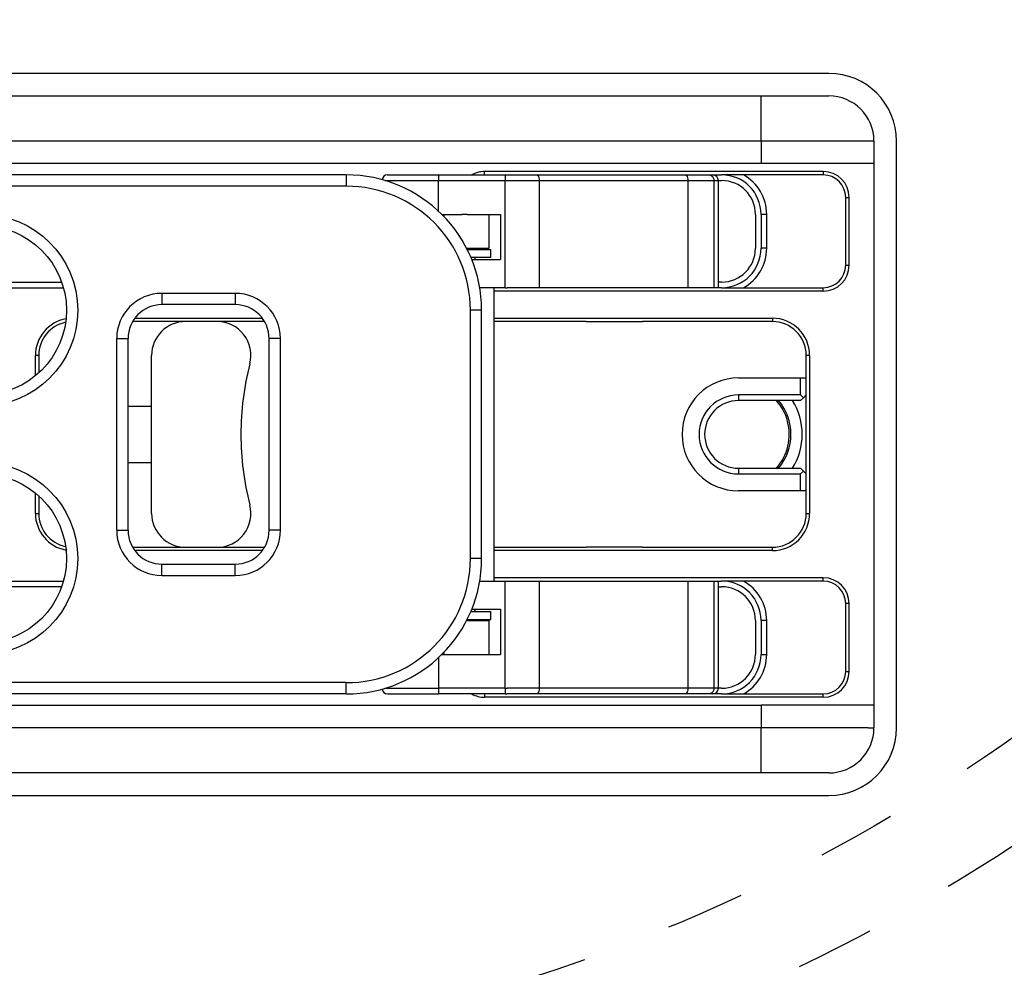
# Model space of a CAD drawing. Extents: x -1809 to 6113, y -4129 to 1471.
# Tile 151 of 197: x 3905 to 3993, y -1972 to -1888. Entities that reach past the tile are written whole.
import ezdxf

# ---------------------------------------------------------------- set-up
doc = ezdxf.new("R2010")
doc.units = 0
doc.linetypes.add('DASHED', pattern=[15, 7, -8])
doc.layers.get('0').update_dxf_attribs({"linetype": 'CONTINUOUS'})
doc.layers.add('1', color=7, linetype='CONTINUOUS')

# ---------------------------------------------------------------- blocks, each defined once
blk = doc.blocks.new('E7018-24101__193', base_point=(4138.862, -1521.879))
at = {"color": 1, "linetype": 'CONTINUOUS'}
for p, q in [((3977.062, -1892.879), (3827.062, -1892.879)), ((3983.062, -1950.879), (3983.062, -1898.879)), ((3827.062, -1956.879), (3977.062, -1956.879))]:
    blk.add_line(p, q, dxfattribs=at)
for centre, start, end in [((3977.062, -1898.879), 0, 90), ((3977.062, -1950.879), -90, 0)]:
    blk.add_arc(centre, 6, start, end, dxfattribs=at)
blk = doc.blocks.new('BUSHING_E7018-21702_2__262', base_point=(3973.562, -1919.879))
at = {"color": 1, "linetype": 'CONTINUOUS'}
for radius, start, end in [(5, 90, -90), (4.5, 15, 41.81032), (4.5, -41.8103, 15)]:
    blk.add_arc((3969.062, -1924.879), radius, start, end, dxfattribs=at)
blk = doc.blocks.new('BUSHINGS_POGOTOWER__263', base_point=(3973.562, -1713.879))
blk.add_blockref('BUSHING_E7018-21702_2__262', (3973.562, -1919.879))
blk = doc.blocks.new('SMALLPARTS__301', base_point=(4152.362, -1481.879))
blk.add_blockref('BUSHINGS_POGOTOWER__263', (3973.562, -1713.879))
blk = doc.blocks.new('E7018-64101__302', base_point=(4152.362, -1481.879))
for name, p in [('SMALLPARTS__301', (4152.362, -1481.879)), ('E7018-24101__193', (4138.862, -1521.879))]:
    blk.add_blockref(name, p)
blk = doc.blocks.new('STIFF_ASSY_DUTBD__304', base_point=(4152.362, -1481.879))
blk.add_blockref('E7018-64101__302', (4152.362, -1481.879))
blk = doc.blocks.new('Z_STAGE_PLATE__343', base_point=(3981.062, -1894.879))
at = {"color": 1, "linetype": 'CONTINUOUS'}
for p, q in [((3880.062, -1894.879), (3924.062, -1894.879)), ((3924.062, -1894.879), (3926.062, -1894.879)), ((3926.062, -1894.879), (3927.062, -1894.879)), ((3927.062, -1894.879), (3929.062, -1894.879)), ((3929.062, -1894.879), (3955.562, -1894.879)), ((3955.562, -1894.879), (3957.562, -1894.879)), ((3957.562, -1894.879), (3958.062, -1894.879)), ((3958.062, -1894.879), (3958.562, -1894.879)), ((3958.562, -1894.879), (3960.562, -1894.879)), ((3960.562, -1894.879), (3971.062, -1894.879)), ((3971.062, -1898.879), (3971.062, -1894.879)), ((3971.062, -1894.879), (3977.062, -1894.879)), ((3924.062, -1898.879), (3880.062, -1898.879)), ((3924.562, -1898.879), (3924.062, -1898.879)), ((3928.562, -1898.879), (3924.562, -1898.879)), ((3929.062, -1898.879), (3928.562, -1898.879)), ((3955.562, -1898.879), (3929.062, -1898.879)), ((3956.062, -1898.879), (3955.562, -1898.879)), ((3960.062, -1898.879), (3956.062, -1898.879)), ((3960.562, -1898.879), (3960.062, -1898.879)), ((3971.062, -1898.879), (3960.562, -1898.879)), ((3971.062, -1898.879), (3971.062, -1900.879)), ((3980.562, -1898.879), (3971.062, -1898.879)), ((3981.062, -1898.879), (3980.562, -1898.879)), ((3981.062, -1898.879), (3981.062, -1900.879)), ((3971.062, -1900.879), (3833.062, -1900.879)), ((3981.062, -1900.879), (3971.062, -1900.879)), ((3981.062, -1900.879), (3981.062, -1948.879)), ((3976.562, -1901.579), (3946.562, -1901.579)), ((3946.562, -1901.879), (3946.562, -1901.579)), ((3976.562, -1901.579), (3976.562, -1901.879)), ((3946.562, -1901.879), (3948.401, -1901.879)), ((3948.401, -1901.879), (3948.562, -1901.879)), ((3948.562, -1901.879), (3951.151, -1901.879)), ((3951.151, -1901.879), (3964.322, -1901.879)), ((3964.322, -1901.879), (3966.413, -1901.879)), ((3966.413, -1901.879), (3966.777, -1901.879)), ((3966.777, -1901.879), (3967.562, -1901.879)), ((3976.562, -1901.879), (3967.562, -1901.879)), ((3978.562, -1903.879), (3978.862, -1903.879)), ((3978.562, -1909.879), (3978.562, -1903.879)), ((3978.862, -1909.879), (3978.862, -1903.879)), ((3978.562, -1909.879), (3978.862, -1909.879)), ((3947.373, -1911.879), (3946.562, -1911.879)), ((3948.401, -1911.879), (3947.373, -1911.879)), ((3976.562, -1912.179), (3947.373, -1912.179)), ((3948.401, -1911.879), (3948.562, -1911.879)), ((3951.401, -1911.879), (3948.562, -1911.879)), ((3964.572, -1911.879), (3951.401, -1911.879)), ((3966.888, -1911.879), (3964.572, -1911.879)), ((3967.277, -1911.879), (3966.888, -1911.879)), ((3967.562, -1911.879), (3967.277, -1911.879)), ((3967.562, -1911.879), (3976.562, -1911.879)), ((3976.562, -1912.179), (3976.562, -1911.879)), ((3920.062, -1914.879), (3915.373, -1914.879)), ((3915.571, -1914.579), (3926.871, -1914.579)), ((3922.864, -1914.879), (3920.062, -1914.879)), ((3926.562, -1914.879), (3922.864, -1914.879)), ((3927.069, -1914.879), (3926.562, -1914.879)), ((3947.373, -1914.579), (3972.062, -1914.579)), ((3955.562, -1914.879), (3947.373, -1914.879)), ((3955.562, -1914.879), (3960.562, -1914.879)), ((3968.066, -1914.879), (3960.562, -1914.879)), ((3972.062, -1914.879), (3968.066, -1914.879)), ((3972.062, -1914.579), (3972.062, -1914.879)), ((3906.762, -1919.687), (3906.762, -1917.879)), ((3907.062, -1917.879), (3906.762, -1917.879)), ((3907.062, -1917.879), (3907.062, -1919.428)), ((3975.062, -1919.879), (3975.062, -1917.879)), ((3975.362, -1917.879), (3975.062, -1917.879)), ((3975.362, -1917.879), (3975.362, -1931.879)), ((3975.062, -1921.379), (3975.062, -1919.879)), ((3975.062, -1928.379), (3975.062, -1921.379)), ((3975.062, -1929.879), (3975.062, -1928.379)), ((3906.762, -1931.879), (3906.762, -1930.071)), ((3907.062, -1930.33), (3907.062, -1931.879)), ((3975.062, -1931.879), (3975.062, -1929.879)), ((3906.762, -1931.879), (3907.062, -1931.879)), ((3975.062, -1931.879), (3975.362, -1931.879)), ((3915.373, -1934.879), (3920.062, -1934.879)), ((3920.062, -1934.879), (3922.864, -1934.879)), ((3922.864, -1934.879), (3926.062, -1934.879)), ((3926.062, -1934.879), (3927.069, -1934.879)), ((3947.373, -1934.879), (3955.562, -1934.879)), ((3960.562, -1934.879), (3955.562, -1934.879)), ((3960.562, -1934.879), (3967.966, -1934.879)), ((3967.966, -1934.879), (3972.062, -1934.879)), ((3972.062, -1935.179), (3972.062, -1934.879)), ((3926.871, -1935.179), (3915.571, -1935.179)), ((3972.062, -1935.179), (3947.373, -1935.179)), ((3976.562, -1937.579), (3947.373, -1937.579)), ((3976.562, -1937.879), (3976.562, -1937.579)), ((3946.562, -1937.879), (3947.373, -1937.879)), ((3947.373, -1937.879), (3948.401, -1937.879)), ((3948.401, -1937.879), (3948.562, -1937.879)), ((3948.562, -1937.879), (3951.401, -1937.879)), ((3951.401, -1937.879), (3964.572, -1937.879)), ((3964.572, -1937.879), (3966.888, -1937.879)), ((3966.888, -1937.879), (3967.277, -1937.879)), ((3967.277, -1937.879), (3967.562, -1937.879)), ((3976.562, -1937.879), (3967.562, -1937.879)), ((3978.862, -1939.879), (3978.562, -1939.879)), ((3978.562, -1945.879), (3978.562, -1939.879)), ((3978.862, -1945.879), (3978.862, -1939.879)), ((3978.562, -1945.879), (3978.862, -1945.879)), ((3948.401, -1947.879), (3946.562, -1947.879)), ((3946.562, -1947.879), (3946.562, -1948.179)), ((3948.401, -1947.879), (3948.562, -1947.879)), ((3951.151, -1947.879), (3948.562, -1947.879)), ((3964.322, -1947.879), (3951.151, -1947.879)), ((3966.413, -1947.879), (3964.322, -1947.879)), ((3966.777, -1947.879), (3966.413, -1947.879)), ((3967.562, -1947.879), (3966.777, -1947.879)), ((3967.562, -1947.879), (3976.562, -1947.879)), ((3976.562, -1948.179), (3976.562, -1947.879)), ((3833.062, -1948.879), (3971.062, -1948.879)), ((3976.562, -1948.179), (3946.562, -1948.179)), ((3971.062, -1948.879), (3971.062, -1950.879)), ((3981.062, -1948.879), (3971.062, -1948.879)), ((3981.062, -1948.879), (3981.062, -1950.879)), ((3924.062, -1950.879), (3880.062, -1950.879)), ((3924.562, -1950.879), (3924.062, -1950.879)), ((3928.562, -1950.879), (3924.562, -1950.879)), ((3928.999, -1950.879), (3928.562, -1950.879)), ((3929.062, -1950.879), (3928.999, -1950.879)), ((3955.562, -1950.879), (3929.062, -1950.879)), ((3956.062, -1950.879), (3955.562, -1950.879)), ((3960.062, -1950.879), (3956.062, -1950.879)), ((3960.499, -1950.879), (3960.062, -1950.879)), ((3960.562, -1950.879), (3960.499, -1950.879)), ((3971.062, -1950.879), (3960.562, -1950.879)), ((3980.562, -1950.879), (3971.062, -1950.879)), ((3971.062, -1954.879), (3971.062, -1950.879)), ((3980.562, -1950.879), (3981.062, -1950.879)), ((3924.062, -1954.879), (3880.062, -1954.879)), ((3926.062, -1954.879), (3924.062, -1954.879)), ((3927.062, -1954.879), (3926.062, -1954.879)), ((3929.062, -1954.879), (3927.062, -1954.879)), ((3955.562, -1954.879), (3929.062, -1954.879)), ((3957.562, -1954.879), (3955.562, -1954.879)), ((3958.062, -1954.879), (3957.562, -1954.879)), ((3958.562, -1954.879), (3958.062, -1954.879)), ((3960.562, -1954.879), (3958.562, -1954.879)), ((3971.062, -1954.879), (3960.562, -1954.879)), ((3977.062, -1954.879), (3971.062, -1954.879))]:
    blk.add_line(p, q, dxfattribs=at)
for centre, radius, start, end in [((3977.062, -1898.879), 4, 0, 90), ((3946.562, -1903.879), 2.3, 90, 119.59185), ((3976.562, -1903.879), 2.3, 0, 90), ((3976.562, -1903.879), 2, 0, 90), ((3976.562, -1909.879), 2.3, -90, 0), ((3976.562, -1909.879), 2, -90, 0), ((3910.062, -1917.879), 3.3, 100.1768, 180), ((3972.062, -1917.879), 3.3, 0, 90), ((3972.062, -1917.879), 3, 0, 90), ((3910.062, -1917.879), 3, 101.95211, 180), ((3910.062, -1931.879), 3.3, 180, -100.1768), ((3910.062, -1931.879), 3, 180, -101.95211), ((3972.062, -1931.879), 3.3, -90, 0), ((3972.062, -1931.879), 3, -90, 0), ((3976.562, -1939.879), 2.3, 0, 90), ((3976.562, -1939.879), 2, 0, 90), ((3976.562, -1945.879), 2.3, -90, 0), ((3976.562, -1945.879), 2, -90, 0), ((3946.562, -1945.879), 2.3, -119.59185, -90), ((3977.062, -1950.879), 4, -90, 0)]:
    blk.add_arc(centre, radius, start, end, dxfattribs=at)
blk = doc.blocks.new('PIN_E7018-23703_1__344', base_point=(3960.562, -1894.879))
at = {"color": 1, "linetype": 'CONTINUOUS'}
for p, q in [((3955.562, -1894.879), (3957.562, -1894.879)), ((3958.562, -1894.879), (3960.562, -1894.879)), ((3956.062, -1898.879), (3955.562, -1898.879)), ((3960.062, -1898.879), (3956.062, -1898.879)), ((3960.562, -1898.879), (3960.062, -1898.879))]:
    blk.add_line(p, q, dxfattribs=at)
blk = doc.blocks.new('PIN_E7018-23703_2__345', base_point=(3929.062, -1894.879))
at = {"color": 1, "linetype": 'CONTINUOUS'}
for p, q in [((3924.062, -1894.879), (3926.062, -1894.879)), ((3927.062, -1894.879), (3929.062, -1894.879)), ((3924.562, -1898.879), (3924.062, -1898.879)), ((3928.562, -1898.879), (3924.562, -1898.879)), ((3929.062, -1898.879), (3928.562, -1898.879))]:
    blk.add_line(p, q, dxfattribs=at)
blk = doc.blocks.new('PIN_E7018-23703_7__349', base_point=(3929.062, -1950.879))
at = {"color": 1, "linetype": 'CONTINUOUS'}
for p, q in [((3924.562, -1950.879), (3924.062, -1950.879)), ((3928.562, -1950.879), (3924.562, -1950.879)), ((3928.999, -1950.879), (3928.562, -1950.879)), ((3929.062, -1950.879), (3928.999, -1950.879)), ((3926.062, -1954.879), (3924.062, -1954.879)), ((3929.062, -1954.879), (3927.062, -1954.879))]:
    blk.add_line(p, q, dxfattribs=at)
blk = doc.blocks.new('PIN_E7018-23703_8__350', base_point=(3960.562, -1950.879))
at = {"color": 1, "linetype": 'CONTINUOUS'}
for p, q in [((3956.062, -1950.879), (3955.562, -1950.879)), ((3960.062, -1950.879), (3956.062, -1950.879)), ((3960.499, -1950.879), (3960.062, -1950.879)), ((3960.562, -1950.879), (3960.499, -1950.879)), ((3957.562, -1954.879), (3955.562, -1954.879)), ((3960.562, -1954.879), (3958.562, -1954.879))]:
    blk.add_line(p, q, dxfattribs=at)
blk = doc.blocks.new('LATCHPINS__352', base_point=(3960.562, -1894.879))
for name, p in [('PIN_E7018-23703_2__345', (3929.062, -1894.879)), ('PIN_E7018-23703_1__344', (3960.562, -1894.879)), ('PIN_E7018-23703_7__349', (3929.062, -1950.879)), ('PIN_E7018-23703_8__350', (3960.562, -1950.879))]:
    blk.add_blockref(name, p)
blk = doc.blocks.new('RAIL_E7018-23701_2__354', base_point=(3946.973, -1937.879))
at = {"color": 1, "linetype": 'CONTINUOUS'}
for p, q in [((3894.788, -1937.879), (3909.245, -1937.879)), ((3909.087, -1938.379), (3894.945, -1938.379)), ((3945.062, -1941.379), (3944.968, -1941.379)), ((3945.062, -1941.379), (3945.562, -1941.379)), ((3945.562, -1941.379), (3946.973, -1941.379)), ((3946.973, -1944.379), (3946.973, -1941.379)), ((3942.773, -1944.379), (3942.973, -1944.379)), ((3942.973, -1944.379), (3942.973, -1944.175)), ((3942.973, -1944.379), (3944.562, -1944.379)), ((3944.562, -1944.379), (3945.062, -1944.379)), ((3945.062, -1944.379), (3945.562, -1944.379)), ((3945.562, -1944.379), (3946.973, -1944.379)), ((3917.473, -1947.879), (3869.156, -1947.879)), ((3928.34, -1947.879), (3917.473, -1947.879)), ((3929.34, -1947.879), (3928.34, -1947.879))]:
    blk.add_line(p, q, dxfattribs=at)
blk = doc.blocks.new('RAIL_E7018-23701_1__355', base_point=(3946.973, -1901.879))
at = {"color": 1, "linetype": 'CONTINUOUS'}
for p, q in [((3917.473, -1901.879), (3869.156, -1901.879)), ((3928.34, -1901.879), (3917.473, -1901.879)), ((3929.34, -1901.879), (3928.34, -1901.879)), ((3942.773, -1905.379), (3942.973, -1905.379)), ((3942.973, -1905.583), (3942.973, -1905.379)), ((3942.973, -1905.379), (3944.562, -1905.379)), ((3945.062, -1905.379), (3944.562, -1905.379)), ((3945.062, -1905.379), (3945.562, -1905.379)), ((3945.562, -1905.379), (3946.973, -1905.379)), ((3946.973, -1908.379), (3946.973, -1905.379)), ((3944.968, -1908.379), (3945.062, -1908.379)), ((3945.062, -1908.379), (3945.562, -1908.379)), ((3945.562, -1908.379), (3946.973, -1908.379)), ((3894.945, -1911.379), (3909.087, -1911.379)), ((3894.788, -1911.879), (3909.245, -1911.879))]:
    blk.add_line(p, q, dxfattribs=at)
blk = doc.blocks.new('PIN_E7018-23702_1__357', base_point=(3944.973, -1901.879))
at = {"color": 1, "linetype": 'CONTINUOUS'}
for p, q in [((3940.273, -1901.879), (3942.473, -1901.879)), ((3942.473, -1901.879), (3944.673, -1901.879)), ((3944.973, -1908.389), (3944.973, -1908.379)), ((3944.973, -1941.379), (3944.973, -1941.369)), ((3940.273, -1947.879), (3942.473, -1947.879)), ((3944.673, -1947.879), (3942.473, -1947.879))]:
    blk.add_line(p, q, dxfattribs=at)
blk = doc.blocks.new('CAM_E7018-25002__358', base_point=(3967.277, -1901.879))
at = {"color": 1, "linetype": 'CONTINUOUS'}
for p, q in [((3937.731, -1902.379), (3942.473, -1902.379)), ((3937.973, -1901.879), (3940.273, -1901.879)), ((3940.273, -1901.879), (3942.473, -1901.879)), ((3942.473, -1901.879), (3942.473, -1902.379)), ((3942.473, -1901.879), (3944.673, -1901.879)), ((3942.473, -1902.379), (3948.401, -1902.379)), ((3942.473, -1905.09), (3942.473, -1902.379)), ((3944.673, -1901.879), (3946.562, -1901.879)), ((3946.562, -1901.879), (3948.401, -1901.879)), ((3948.401, -1901.879), (3948.401, -1902.379)), ((3948.401, -1901.879), (3948.562, -1901.879)), ((3948.401, -1911.879), (3948.401, -1902.379)), ((3948.401, -1902.379), (3948.562, -1902.379)), ((3948.562, -1901.879), (3951.151, -1901.879)), ((3948.562, -1902.379), (3951.401, -1902.379)), ((3951.151, -1901.879), (3964.322, -1901.879)), ((3951.401, -1902.379), (3954.562, -1902.379)), ((3951.401, -1902.379), (3951.401, -1911.879)), ((3954.562, -1902.379), (3961.562, -1902.379)), ((3961.562, -1902.379), (3964.572, -1902.379)), ((3964.322, -1901.879), (3966.413, -1901.879)), ((3964.572, -1902.379), (3966.888, -1902.379)), ((3964.572, -1902.379), (3964.572, -1911.879)), ((3966.413, -1901.879), (3966.777, -1901.879)), ((3966.888, -1902.379), (3967.277, -1902.379)), ((3966.888, -1902.379), (3966.888, -1911.879)), ((3967.277, -1911.879), (3967.277, -1902.379)), ((3942.773, -1905.379), (3942.973, -1905.379)), ((3942.973, -1905.379), (3944.562, -1905.379)), ((3945.062, -1905.379), (3944.562, -1905.379)), ((3945.062, -1905.379), (3945.562, -1905.379)), ((3945.562, -1905.379), (3946.973, -1905.379)), ((3946.973, -1905.379), (3947.973, -1905.379)), ((3947.973, -1905.379), (3947.973, -1909.379)), ((3945.427, -1909.379), (3947.973, -1909.379)), ((3946.562, -1911.879), (3946.135, -1911.879)), ((3947.373, -1911.879), (3946.562, -1911.879)), ((3948.401, -1911.879), (3947.373, -1911.879)), ((3947.373, -1911.879), (3947.373, -1937.879)), ((3948.401, -1911.879), (3948.562, -1911.879)), ((3951.401, -1911.879), (3948.562, -1911.879)), ((3964.572, -1911.879), (3951.401, -1911.879)), ((3966.888, -1911.879), (3964.572, -1911.879)), ((3967.277, -1911.879), (3966.888, -1911.879)), ((3946.135, -1937.879), (3946.562, -1937.879)), ((3946.562, -1937.879), (3947.373, -1937.879)), ((3947.373, -1937.879), (3948.401, -1937.879)), ((3948.401, -1947.379), (3948.401, -1937.879)), ((3948.401, -1937.879), (3948.562, -1937.879)), ((3948.562, -1937.879), (3951.401, -1937.879)), ((3951.401, -1937.879), (3951.401, -1947.379)), ((3951.401, -1937.879), (3964.572, -1937.879)), ((3964.572, -1937.879), (3964.572, -1947.379)), ((3964.572, -1937.879), (3966.888, -1937.879)), ((3966.888, -1937.879), (3966.888, -1947.379)), ((3966.888, -1937.879), (3967.277, -1937.879)), ((3967.277, -1947.379), (3967.277, -1937.879)), ((3945.427, -1940.379), (3947.973, -1940.379)), ((3947.973, -1940.379), (3947.973, -1944.379)), ((3942.773, -1944.379), (3942.973, -1944.379)), ((3942.973, -1944.379), (3944.562, -1944.379)), ((3944.562, -1944.379), (3945.062, -1944.379)), ((3945.062, -1944.379), (3945.562, -1944.379)), ((3945.562, -1944.379), (3946.973, -1944.379)), ((3946.973, -1944.379), (3947.973, -1944.379)), ((3942.473, -1944.668), (3942.473, -1947.379)), ((3937.731, -1947.379), (3942.473, -1947.379)), ((3937.973, -1947.879), (3940.273, -1947.879)), ((3940.273, -1947.879), (3942.473, -1947.879)), ((3942.473, -1947.379), (3942.473, -1947.879)), ((3948.401, -1947.379), (3942.473, -1947.379)), ((3944.673, -1947.879), (3942.473, -1947.879)), ((3946.562, -1947.879), (3944.673, -1947.879)), ((3948.401, -1947.879), (3946.562, -1947.879)), ((3948.401, -1947.379), (3948.401, -1947.879)), ((3948.401, -1947.379), (3948.562, -1947.379)), ((3948.401, -1947.879), (3948.562, -1947.879)), ((3951.401, -1947.379), (3948.562, -1947.379)), ((3951.151, -1947.879), (3948.562, -1947.879)), ((3964.322, -1947.879), (3951.151, -1947.879)), ((3954.562, -1947.379), (3951.401, -1947.379)), ((3961.562, -1947.379), (3954.562, -1947.379)), ((3964.572, -1947.379), (3961.562, -1947.379)), ((3966.413, -1947.879), (3964.322, -1947.879)), ((3966.888, -1947.379), (3964.572, -1947.379)), ((3966.777, -1947.879), (3966.413, -1947.879)), ((3967.277, -1947.379), (3966.888, -1947.379))]:
    blk.add_line(p, q, dxfattribs=at)
for centre, start, end in [((3937.973, -1902.379), 90, 171.69872), ((3966.777, -1902.379), 0, 90), ((3937.973, -1947.379), -171.69872, -90), ((3966.777, -1947.379), -90, 0)]:
    blk.add_arc(centre, 0.5, start, end, dxfattribs=at)
for points in [[(3951.151, -1901.879), (3951.195, -1901.879), (3951.238, -1901.902), (3951.314, -1901.99), (3951.345, -1902.053), (3951.389, -1902.205), (3951.401, -1902.291), (3951.401, -1902.379)], [(3964.322, -1901.879), (3964.366, -1901.879), (3964.409, -1901.902), (3964.485, -1901.99), (3964.517, -1902.053), (3964.56, -1902.205), (3964.572, -1902.291), (3964.572, -1902.379)], [(3966.413, -1901.879), (3966.496, -1901.879), (3966.578, -1901.902), (3966.723, -1901.99), (3966.783, -1902.053), (3966.866, -1902.205), (3966.888, -1902.291), (3966.888, -1902.379)], [(3951.401, -1947.379), (3951.401, -1947.467), (3951.389, -1947.553), (3951.345, -1947.705), (3951.314, -1947.768), (3951.238, -1947.856), (3951.195, -1947.879), (3951.151, -1947.879)], [(3964.572, -1947.379), (3964.572, -1947.467), (3964.56, -1947.553), (3964.517, -1947.705), (3964.485, -1947.768), (3964.409, -1947.856), (3964.366, -1947.879), (3964.322, -1947.879)], [(3966.888, -1947.379), (3966.888, -1947.467), (3966.866, -1947.553), (3966.783, -1947.705), (3966.723, -1947.768), (3966.578, -1947.856), (3966.496, -1947.879), (3966.413, -1947.879)]]:
    blk.add_open_spline(points, degree=3, knots=[0, 0, 0, 0, 1, 1, 2, 2, 3, 3, 3, 3], dxfattribs=at)
blk = doc.blocks.new('RETAIN_RING_DIN6799-4__359', base_point=(3947.123, -1940.579))
at = {"color": 1, "linetype": 'CONTINUOUS'}
for p, q in [((3945.344, -1940.579), (3947.123, -1940.579)), ((3947.123, -1941.279), (3947.123, -1940.579)), ((3945.019, -1941.279), (3947.123, -1941.279))]:
    blk.add_line(p, q, dxfattribs=at)
blk = doc.blocks.new('RETAIN_RING_DIN6799-4__360', base_point=(3947.123, -1908.479))
at = {"color": 1, "linetype": 'CONTINUOUS'}
for p, q in [((3945.019, -1908.479), (3947.123, -1908.479)), ((3947.123, -1909.179), (3947.123, -1908.479)), ((3945.344, -1909.179), (3947.123, -1909.179))]:
    blk.add_line(p, q, dxfattribs=at)
blk = doc.blocks.new('LEVER_E7018-25001__362', base_point=(3946.303, -1901.879))
at = {"color": 1, "linetype": 'CONTINUOUS'}
for p, q in [((3917.473, -1901.879), (3869.156, -1901.879)), ((3928.34, -1901.879), (3917.473, -1901.879)), ((3929.34, -1901.879), (3928.34, -1901.879)), ((3934.303, -1901.879), (3929.34, -1901.879)), ((3934.303, -1901.879), (3934.303, -1902.879)), ((3934.303, -1902.879), (3869.156, -1902.879)), ((3924.471, -1912.379), (3917.971, -1912.379)), ((3917.971, -1912.379), (3917.971, -1913.379)), ((3924.471, -1912.379), (3924.471, -1913.379)), ((3924.471, -1913.379), (3917.971, -1913.379)), ((3946.303, -1913.879), (3945.303, -1913.879)), ((3945.303, -1935.879), (3945.303, -1913.879)), ((3946.303, -1935.879), (3946.303, -1913.879)), ((3913.971, -1933.379), (3913.971, -1916.379)), ((3913.971, -1916.379), (3914.971, -1916.379)), ((3914.971, -1933.379), (3914.971, -1916.379)), ((3927.471, -1933.379), (3927.471, -1916.379)), ((3928.471, -1916.379), (3927.471, -1916.379)), ((3928.471, -1933.379), (3928.471, -1916.379)), ((3913.971, -1933.379), (3914.971, -1933.379)), ((3928.471, -1933.379), (3927.471, -1933.379)), ((3917.971, -1937.379), (3917.971, -1936.379)), ((3917.971, -1936.379), (3924.471, -1936.379)), ((3924.471, -1937.379), (3924.471, -1936.379)), ((3946.303, -1935.879), (3945.303, -1935.879)), ((3917.971, -1937.379), (3924.471, -1937.379)), ((3934.303, -1946.879), (3869.156, -1946.879)), ((3934.303, -1947.879), (3934.303, -1946.879)), ((3917.473, -1947.879), (3869.156, -1947.879)), ((3928.34, -1947.879), (3917.473, -1947.879)), ((3929.34, -1947.879), (3928.34, -1947.879)), ((3934.303, -1947.879), (3929.34, -1947.879))]:
    blk.add_line(p, q, dxfattribs=at)
for centre, radius in [((3902.016, -1913.879), 8.5), ((3902.016, -1913.879), 7.5), ((3902.016, -1935.879), 8.5), ((3902.016, -1935.879), 7.5)]:
    blk.add_circle(centre, radius, dxfattribs=at)
for centre, radius, start, end in [((3934.303, -1913.879), 12, 0, 90), ((3934.303, -1913.879), 11, 0, 90), ((3917.971, -1916.379), 4, 90, 180), ((3924.471, -1916.379), 4, 0, 90), ((3917.971, -1916.379), 3, 90, 180), ((3924.471, -1916.379), 3, 0, 90), ((3917.971, -1933.379), 4, 180, -90), ((3917.971, -1933.379), 3, -180, -90), ((3924.471, -1933.379), 4, -90, 0), ((3924.471, -1933.379), 3, -90, 0), ((3934.303, -1935.879), 12, -90, 0), ((3934.303, -1935.879), 11, -90, 0)]:
    blk.add_arc(centre, radius, start, end, dxfattribs=at)
blk = doc.blocks.new('CLAMP_ASSY__363', base_point=(3967.277, -1901.879))
for name, p in [('RAIL_E7018-23701_1__355', (3946.973, -1901.879)), ('LEVER_E7018-25001__362', (3946.303, -1901.879)), ('CAM_E7018-25002__358', (3967.277, -1901.879)), ('PIN_E7018-23702_1__357', (3944.973, -1901.879)), ('RETAIN_RING_DIN6799-4__360', (3947.123, -1908.479)), ('RAIL_E7018-23701_2__354', (3946.973, -1937.879)), ('RETAIN_RING_DIN6799-4__359', (3947.123, -1940.579))]:
    blk.add_blockref(name, p)
blk = doc.blocks.new('LATCH_E7018-21201_1__364', base_point=(3975.062, -1914.879))
at = {"color": 1, "linetype": 'CONTINUOUS'}
for p, q in [((3922.864, -1914.879), (3920.062, -1914.879)), ((3926.562, -1914.879), (3922.864, -1914.879)), ((3927.069, -1914.879), (3926.562, -1914.879)), ((3955.562, -1914.879), (3947.373, -1914.879)), ((3955.562, -1914.879), (3960.562, -1914.879)), ((3968.066, -1914.879), (3960.562, -1914.879)), ((3972.062, -1914.879), (3968.066, -1914.879)), ((3917.062, -1931.879), (3917.062, -1917.879)), ((3975.062, -1919.879), (3975.062, -1917.879)), ((3969.062, -1919.879), (3974.562, -1919.879)), ((3974.562, -1921.379), (3974.562, -1919.879)), ((3974.562, -1919.879), (3975.062, -1919.879)), ((3975.062, -1921.379), (3975.062, -1919.879)), ((3969.062, -1921.379), (3969.062, -1921.879)), ((3974.562, -1921.379), (3969.062, -1921.379)), ((3974.562, -1921.879), (3969.062, -1921.879)), ((3974.812, -1921.629), (3974.562, -1921.379)), ((3974.812, -1921.629), (3974.562, -1921.879)), ((3975.062, -1921.379), (3974.812, -1921.629)), ((3969.062, -1927.879), (3969.062, -1928.379)), ((3969.062, -1927.879), (3974.562, -1927.879)), ((3974.812, -1928.129), (3974.562, -1927.879)), ((3969.062, -1928.379), (3974.562, -1928.379)), ((3974.812, -1928.129), (3974.562, -1928.379)), ((3974.562, -1929.879), (3974.562, -1928.379)), ((3974.812, -1928.129), (3975.062, -1928.379)), ((3975.062, -1929.879), (3975.062, -1928.379)), ((3974.562, -1929.879), (3969.062, -1929.879)), ((3975.062, -1929.879), (3974.562, -1929.879)), ((3975.062, -1931.879), (3975.062, -1929.879)), ((3920.062, -1934.879), (3922.864, -1934.879)), ((3922.864, -1934.879), (3926.062, -1934.879)), ((3926.062, -1934.879), (3927.069, -1934.879)), ((3947.373, -1934.879), (3955.562, -1934.879)), ((3960.562, -1934.879), (3955.562, -1934.879)), ((3960.562, -1934.879), (3967.966, -1934.879)), ((3967.966, -1934.879), (3972.062, -1934.879))]:
    blk.add_line(p, q, dxfattribs=at)
for centre, radius, start, end in [((3920.062, -1917.879), 3, 90, 180), ((3922.864, -1917.879), 3, -14.47751, 90), ((3972.062, -1917.879), 3, 0, 90), ((3949.974, -1924.879), 25, 165.52249, 180), ((3969.062, -1924.879), 5, 90, -90), ((3969.062, -1924.879), 3.5, 90, -90), ((3969.062, -1924.879), 3, 90, -90), ((3949.974, -1924.879), 25, 180, -165.52249), ((3922.864, -1931.879), 3, -90, 14.47751), ((3920.062, -1931.879), 3, 180, -90), ((3972.062, -1931.879), 3, -90, 0)]:
    blk.add_arc(centre, radius, start, end, dxfattribs=at)
blk = doc.blocks.new('DOWEL_PIN_5X50_DIN6325_366', base_point=(3917.062, -1922.379))
at = {"color": 1, "linetype": 'CONTINUOUS'}
for p, q in [((3887.062, -1922.379), (3889.062, -1922.379)), ((3914.971, -1922.379), (3917.062, -1922.379)), ((3887.062, -1927.379), (3889.062, -1927.379)), ((3914.971, -1927.379), (3917.062, -1927.379))]:
    blk.add_line(p, q, dxfattribs=at)
blk = doc.blocks.new('LOCK_ASSY__367', base_point=(3975.062, -1914.879))
for name, p in [('LATCH_E7018-21201_1__364', (3975.062, -1914.879)), ('DOWEL_PIN_5X50_DIN6325_366', (3917.062, -1922.379))]:
    blk.add_blockref(name, p)
blk = doc.blocks.new('Z-STAGE_ASSY__368', base_point=(3981.062, -1894.879))
for name, p in [('Z_STAGE_PLATE__343', (3981.062, -1894.879)), ('LATCHPINS__352', (3960.562, -1894.879)), ('CLAMP_ASSY__363', (3967.277, -1901.879)), ('LOCK_ASSY__367', (3975.062, -1914.879))]:
    blk.add_blockref(name, p)
blk = doc.blocks.new('PLATE_E7018-27702__369', base_point=(3981.062, -1894.879))
at = {"color": 1, "linetype": 'CONTINUOUS'}
for p, q in [((3880.062, -1894.879), (3924.062, -1894.879)), ((3924.062, -1894.879), (3926.062, -1894.879)), ((3926.062, -1894.879), (3927.062, -1894.879)), ((3927.062, -1894.879), (3929.062, -1894.879)), ((3929.062, -1894.879), (3955.562, -1894.879)), ((3955.562, -1894.879), (3957.562, -1894.879)), ((3957.562, -1894.879), (3958.062, -1894.879)), ((3958.062, -1894.879), (3958.562, -1894.879)), ((3958.562, -1894.879), (3960.562, -1894.879)), ((3960.562, -1894.879), (3971.062, -1894.879)), ((3971.062, -1894.879), (3977.062, -1894.879)), ((3981.062, -1898.879), (3980.562, -1898.879)), ((3981.062, -1898.879), (3981.062, -1900.879)), ((3981.062, -1900.879), (3981.062, -1948.879)), ((3948.562, -1901.879), (3951.151, -1901.879)), ((3948.562, -1902.379), (3951.401, -1902.379)), ((3951.151, -1901.879), (3964.322, -1901.879)), ((3951.401, -1902.379), (3954.562, -1902.379)), ((3954.562, -1902.379), (3961.562, -1902.379)), ((3961.562, -1902.379), (3964.572, -1902.379)), ((3964.322, -1901.879), (3966.413, -1901.879)), ((3964.572, -1902.379), (3966.888, -1902.379)), ((3966.413, -1901.879), (3966.777, -1901.879)), ((3966.777, -1901.879), (3967.562, -1901.879)), ((3966.888, -1902.379), (3967.277, -1902.379)), ((3967.277, -1902.379), (3967.562, -1902.379)), ((3945.062, -1905.379), (3944.562, -1905.379)), ((3970.562, -1905.379), (3970.562, -1908.379)), ((3971.562, -1905.379), (3971.062, -1905.379)), ((3971.062, -1905.379), (3971.062, -1908.379)), ((3971.562, -1908.379), (3971.562, -1905.379)), ((3944.968, -1908.379), (3945.062, -1908.379)), ((3971.562, -1908.379), (3971.062, -1908.379)), ((3967.562, -1911.379), (3967.277, -1911.379)), ((3951.401, -1911.879), (3948.562, -1911.879)), ((3964.572, -1911.879), (3951.401, -1911.879)), ((3966.888, -1911.879), (3964.572, -1911.879)), ((3967.277, -1911.879), (3966.888, -1911.879)), ((3967.562, -1911.879), (3967.277, -1911.879)), ((3948.562, -1937.879), (3951.401, -1937.879)), ((3951.401, -1937.879), (3964.572, -1937.879)), ((3964.572, -1937.879), (3966.888, -1937.879)), ((3966.888, -1937.879), (3967.277, -1937.879)), ((3967.277, -1937.879), (3967.562, -1937.879)), ((3967.277, -1938.379), (3967.562, -1938.379)), ((3945.062, -1941.379), (3944.968, -1941.379)), ((3970.562, -1941.379), (3970.562, -1944.379)), ((3971.562, -1941.379), (3971.062, -1941.379)), ((3971.062, -1941.379), (3971.062, -1944.379)), ((3971.562, -1944.379), (3971.562, -1941.379)), ((3944.562, -1944.379), (3945.062, -1944.379)), ((3971.062, -1944.379), (3971.562, -1944.379)), ((3951.401, -1947.379), (3948.562, -1947.379)), ((3951.151, -1947.879), (3948.562, -1947.879)), ((3964.322, -1947.879), (3951.151, -1947.879)), ((3954.562, -1947.379), (3951.401, -1947.379)), ((3961.562, -1947.379), (3954.562, -1947.379)), ((3964.572, -1947.379), (3961.562, -1947.379)), ((3966.413, -1947.879), (3964.322, -1947.879)), ((3966.888, -1947.379), (3964.572, -1947.379)), ((3966.777, -1947.879), (3966.413, -1947.879)), ((3967.562, -1947.879), (3966.777, -1947.879)), ((3967.277, -1947.379), (3966.888, -1947.379)), ((3967.562, -1947.379), (3967.277, -1947.379)), ((3981.062, -1948.879), (3981.062, -1950.879)), ((3980.562, -1950.879), (3981.062, -1950.879)), ((3924.062, -1954.879), (3880.062, -1954.879)), ((3926.062, -1954.879), (3924.062, -1954.879)), ((3927.062, -1954.879), (3926.062, -1954.879)), ((3929.062, -1954.879), (3927.062, -1954.879)), ((3955.562, -1954.879), (3929.062, -1954.879)), ((3957.562, -1954.879), (3955.562, -1954.879)), ((3958.062, -1954.879), (3957.562, -1954.879)), ((3958.562, -1954.879), (3958.062, -1954.879)), ((3960.562, -1954.879), (3958.562, -1954.879)), ((3971.062, -1954.879), (3960.562, -1954.879)), ((3977.062, -1954.879), (3971.062, -1954.879))]:
    blk.add_line(p, q, dxfattribs=at)
for centre, radius, start, end in [((3977.062, -1898.879), 4, 0, 90), ((3967.562, -1905.379), 3.5, 0, 90), ((3967.562, -1905.379), 3, 0, 90), ((3967.562, -1905.379), 4, 0, 61.04498), ((3948.562, -1908.379), 3.5, 180, -178.36275), ((3948.562, -1908.379), 3, 180, -178.08979), ((3967.562, -1908.379), 3.5, -90, 0), ((3967.562, -1908.379), 3, -90, 0), ((3967.562, -1908.379), 4, -61.04498, 0), ((3948.562, -1908.379), 3, -164.53399, -160.52878), ((3969.111, -1924.879), 4.6, -40.70571, 40.70571), ((3969.111, -1924.879), 5.6, -32.39237, 32.39237), ((3967.562, -1941.379), 3.5, 0, 90), ((3967.562, -1941.379), 3, 0, 90), ((3967.562, -1941.379), 4, 0, 61.04498), ((3948.562, -1941.379), 3, 160.52878, 164.53399), ((3948.562, -1941.379), 3.5, 178.36275, 180), ((3948.562, -1941.379), 3, 178.08979, 180), ((3967.562, -1944.379), 3.5, -90, 0), ((3967.562, -1944.379), 3, -90, 0), ((3967.562, -1944.379), 4, -61.04498, 0), ((3977.062, -1950.879), 4, -90, 0)]:
    blk.add_arc(centre, radius, start, end, dxfattribs=at)
blk = doc.blocks.new('NEEDLE_BEARING_0509_3__370', base_point=(3961.562, -1902.379))
at = {"color": 1, "linetype": 'CONTINUOUS'}
blk.add_line((3954.562, -1902.379), (3961.562, -1902.379), dxfattribs=at)
blk = doc.blocks.new('NEEDLE_BEARING_0509_1__372', base_point=(3961.562, -1947.379))
at = {"color": 1, "linetype": 'CONTINUOUS'}
blk.add_line((3961.562, -1947.379), (3954.562, -1947.379), dxfattribs=at)
blk = doc.blocks.new('DOWEL_PIN_5X22DIN6325__373', base_point=(3960.562, -1934.879))
at = {"color": 1, "linetype": 'CONTINUOUS'}
blk.add_line((3960.562, -1934.879), (3955.562, -1934.879), dxfattribs=at)
blk = doc.blocks.new('DOWEL_PIN_5X22DIN6325__374', base_point=(3960.562, -1914.879))
at = {"color": 1, "linetype": 'CONTINUOUS'}
blk.add_line((3955.562, -1914.879), (3960.562, -1914.879), dxfattribs=at)
blk = doc.blocks.new('BEARING_PARTS__378', base_point=(3961.562, -1902.379))
for name, p in [('NEEDLE_BEARING_0509_3__370', (3961.562, -1902.379)), ('DOWEL_PIN_5X22DIN6325__374', (3960.562, -1914.879)), ('DOWEL_PIN_5X22DIN6325__373', (3960.562, -1934.879)), ('NEEDLE_BEARING_0509_1__372', (3961.562, -1947.379))]:
    blk.add_blockref(name, p)
blk = doc.blocks.new('PLATE_ASSY_E7018-67702_379', base_point=(3981.062, -1894.879))
for name, p in [('PLATE_E7018-27702__369', (3981.062, -1894.879)), ('BEARING_PARTS__378', (3961.562, -1902.379))]:
    blk.add_blockref(name, p)
blk = doc.blocks.new('E7018FA_ASSY_1__380', base_point=(3981.062, -1894.879))
for name in ['Z-STAGE_ASSY__368', 'PLATE_ASSY_E7018-67702_379']:
    blk.add_blockref(name, (3981.062, -1894.879))
blk = doc.blocks.new('E7018FA__381', base_point=(3981.062, -1688.879))
blk.add_blockref('E7018FA_ASSY_1__380', (3981.062, -1894.879))
blk = doc.blocks.new('A1__382', base_point=(4152.362, -1481.879))
for name, p in [('STIFF_ASSY_DUTBD__304', (4152.362, -1481.879)), ('E7018FA__381', (3981.062, -1688.879))]:
    blk.add_blockref(name, p)
blk = doc.blocks.new('FRONT1__383', base_point=(4152.362, -1481.879))
blk.add_blockref('A1__382', (4152.362, -1481.879))
blk = doc.blocks.new('L1__384', base_point=(4152.362, -1481.879))
blk.add_blockref('FRONT1__383', (4152.362, -1481.879))
blk = doc.blocks.new('HEADPLATE_EG__1061', base_point=(3354.302, -2191.016))
at = {"layer": '1', "color": 7, "linetype": 'DASHED'}
for radius in [166.688, 158.75]:
    blk.add_circle((3902.062, -1821.879), radius, dxfattribs=at)

msp = doc.modelspace()

# ---------------------------------------------------------------- block references
msp.add_blockref('L1__384', (4152.362, -1481.879))
at = {"layer": '1'}
msp.add_blockref('HEADPLATE_EG__1061', (3354.302, -2191.016), dxfattribs=at)

doc.saveas('drawing.dxf')
